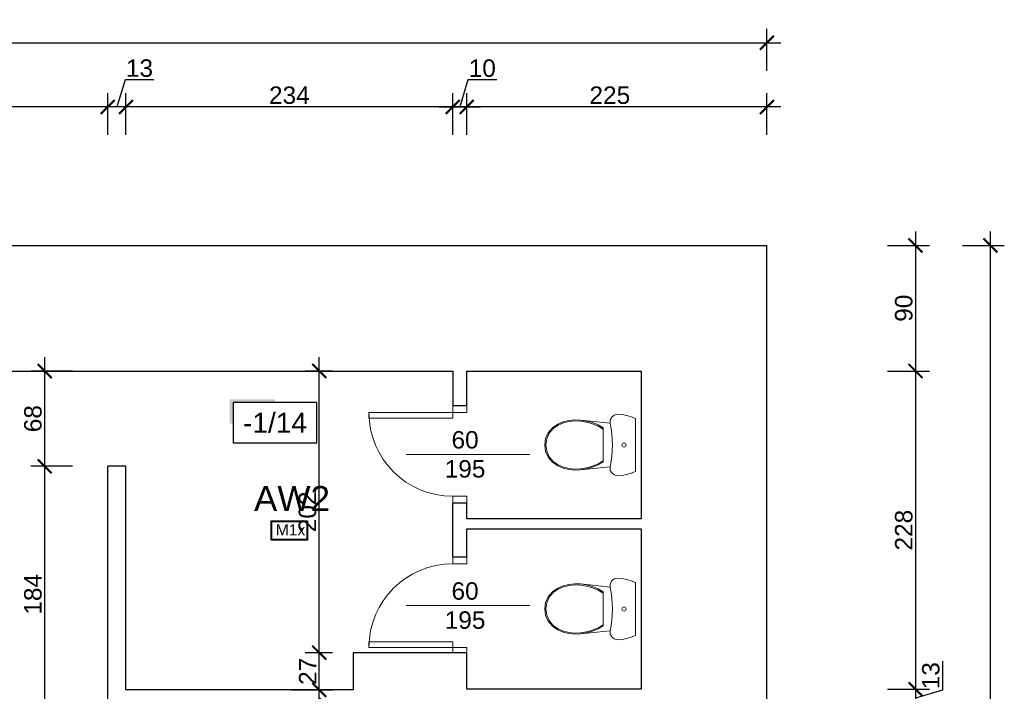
# Model space of a CAD drawing. Header units: millimetres. Extents: x 2709036 to 2756280, y 168165 to 192362.
# Tile 41 of 192: x 2711418 to 2712123, y 191676 to 192157. Entities that reach past the tile are written whole.
import ezdxf
from ezdxf.enums import TextEntityAlignment as Align

# ---------------------------------------------------------------- set-up
doc = ezdxf.new("R2010")
doc.units = ezdxf.units.MM
doc.header["$MEASUREMENT"] = 0
doc.set_wipeout_variables(frame=1)
doc.layers.add('6 - OPISY', color=7, linetype='Continuous')
doc.layers.add('Oświetlenie awaryjne', color=1, linetype='Continuous')
for name, color, linetype, lineweight in [('__MAZ_OPIS_STOLARKA', 7, 'Continuous', 0), ('__MAZ_STOLARKA DRZWIOWA ISTN', 7, 'Continuous', 9), ('__MAZ_WYMIARY', 7, 'Continuous', 9), ('__MAZ_ŚCIANY ISTNIEJĄCE', 7, 'Continuous', 30), ('Meble i wyposażenie', 8, 'Continuous', 5)]:
    doc.layers.add(name, color=color, linetype=linetype, lineweight=lineweight)
doc.styles.add('Arial', font='arial.ttf')
doc.styles.add('Dimensions', font='arial.ttf')
doc.styles.add('Malanow_1_100', font='isocpeur.ttf')
doc.styles.get("Standard").update_dxf_attribs({"font": 'arial.ttf'})
doc.styles.add('styl1', font='arial.ttf')
doc.dimstyles.new('100', dxfattribs={"dimtxt": 10, "dimasz": 10, "dimexe": 18, "dimexo": 15, "dimgap": 9, "dimtad": 1, "dimdec": 1, "dimrnd": 0.5, "dimdsep": 46, "dimtxsty": 'Dimensions', "dimblk": 'ARCHTICK', "dimcen": 9, "dimdle": 10, "dimadec": 1, "dimazin": 2, "dimtfac": 1, "dimtdec": 4, "dimtofl": 0, "dimtmove": 2, "dimatfit": 3, "dimfxl": 1, "dimtolj": 1, "dimtzin": 0, "dimarcsym": 0})

# ---------------------------------------------------------------- blocks, each defined once
blk = doc.blocks.new('WC DP')
at = {"color": 0, "lineweight": -2, "ltscale": 14728.445072}
blk.add_wipeout([(-188.9, -40.9), (-202.4, -71.6), (-212.1, -103.8), (-218, -136.8), (-220, -170.4), (-214.9, -193.1), (-200.5, -211.4), (-179.6, -221.8), (-156.3, -222.3), (-117.6, -215.4), (-78.5, -210.5), (-39.3, -207.6), (0, -206.6), (39.3, -207.6), (78.5, -210.5), (117.6, -215.4), (156.3, -222.3), (179.6, -221.8), (200.5, -211.4), (214.9, -193.1), (220, -170.4), (218, -136.8), (212.1, -103.8), (202.4, -71.6), (188.9, -40.9)], dxfattribs=at).dxf.layer = 'Meble i wyposażenie'
at = {"layer": 'Meble i wyposażenie', "color": 0, "lineweight": -2}
for p, q in [((-188.9, -40.9), (-202.4, -71.6)), ((188.9, -40.9), (-188.9, -40.9)), ((202.4, -71.6), (188.9, -40.9)), ((-218, -136.8), (-220, -170.4)), ((-212.1, -103.8), (-218, -136.8)), ((-202.4, -71.6), (-212.1, -103.8)), ((212.1, -103.8), (202.4, -71.6)), ((218, -136.8), (212.1, -103.8)), ((220, -170.4), (218, -136.8)), ((-220, -170.4), (-214.9, -193.1)), ((214.9, -193.1), (220, -170.4))]:
    blk.add_line(p, q, dxfattribs=at)
blk.add_circle((0, -123.5), 15, dxfattribs=at)
at = {"color": 0, "lineweight": -2, "ltscale": 9083.641401}
blk.add_wipeout([(-122.1, -271.6), (122.1, -271.6), (143.3, -309.5), (160, -349.5), (171.9, -391.1), (179, -433.9), (156.3, -222.3), (117.6, -215.4), (78.5, -210.5), (39.3, -207.6), (0, -206.6), (-39.3, -207.6), (-78.5, -210.5), (-117.6, -215.4), (-156.3, -222.3), (-179, -433.9), (-171.9, -391.1), (-160, -349.5), (-143.3, -309.5)], dxfattribs=at).dxf.layer = 'Meble i wyposażenie'
at = {"layer": 'Meble i wyposażenie', "color": 0, "lineweight": -2}
for p, q in [((-214.9, -193.1), (-200.5, -211.4)), ((-200.5, -211.4), (-179.6, -221.8)), ((179.6, -221.8), (200.5, -211.4)), ((200.5, -211.4), (214.9, -193.1)), ((-179.6, -221.8), (-156.3, -222.3)), ((156.3, -222.3), (179.6, -221.8))]:
    blk.add_line(p, q, dxfattribs=at)
blk.add_ellipse((0, -988.7), major_axis=(785, 0), ratio=0.9963, start_param=1.370375, end_param=1.771221, dxfattribs=at)
at = {"color": 0, "lineweight": -2, "ltscale": 8188.801298}
blk.add_wipeout([(123.5, -636.5), (149.4, -598.7), (165.6, -559.3), (176, -518.3), (180.5, -476.2), (179, -433.9), (171.6, -389.9), (159, -347), (141.5, -306), (117.1, -263.7), (-117.1, -263.7), (-141.5, -306), (-159, -347), (-171.6, -389.9), (-179, -433.9), (-180.5, -476.2), (-176, -518.3), (-165.6, -559.3), (-149.4, -598.7), (-123.5, -636.5), (-88, -665.9), (-45.7, -684.5), (0, -690.9), (45.7, -684.5), (88, -665.9)], dxfattribs=at).dxf.layer = 'Meble i wyposażenie'
at = {"layer": 'Meble i wyposażenie', "color": 0, "lineweight": -2}
for p, q in [((-156.3, -222.3), (-179, -433.9)), ((-122.1, -271.6), (-143.3, -309.5)), ((-112.5, -271.6), (-134.3, -309.5)), ((122.1, -271.6), (-122.1, -271.6)), ((134.3, -309.5), (112.5, -271.6)), ((143.3, -309.5), (122.1, -271.6)), ((179, -433.9), (156.3, -222.3)), ((-160, -349.5), (-171.9, -391.1)), ((-151.5, -349.7), (-163.8, -391.6)), ((-143.3, -309.5), (-160, -349.5)), ((-134.3, -309.5), (-151.5, -349.7)), ((151.5, -349.7), (134.3, -309.5)), ((160, -349.5), (143.3, -309.5)), ((163.8, -391.6), (151.5, -349.7)), ((171.9, -391.1), (160, -349.5)), ((-171.9, -391.1), (-179, -433.9)), ((-163.8, -391.6), (-171, -434.7)), ((171, -434.7), (163.8, -391.6)), ((179, -433.9), (171.9, -391.1)), ((-179, -433.9), (-180.6, -476.2)), ((-180.6, -476.2), (-176.1, -518.3)), ((-171, -434.7), (-172.5, -475.9)), ((-172.5, -475.9), (-168.1, -516.9)), ((168.1, -516.9), (172.5, -475.9)), ((172.5, -475.9), (171, -434.7)), ((176.1, -518.3), (180.6, -476.2)), ((180.6, -476.2), (179, -433.9)), ((-176.1, -518.3), (-165.7, -559.3)), ((-168.1, -516.9), (-158, -556.8)), ((-165.7, -559.3), (-149.5, -598.5)), ((-158, -556.8), (-142.3, -594.9)), ((142.3, -594.9), (158, -556.8)), ((149.5, -598.5), (165.7, -559.3)), ((158, -556.8), (168.1, -516.9)), ((165.7, -559.3), (176.1, -518.3)), ((-149.5, -598.5), (-123.5, -636.5)), ((-142.3, -594.9), (-117.5, -631.1)), ((-117.5, -631.1), (-83.7, -659.1)), ((83.7, -659.1), (117.5, -631.1)), ((117.5, -631.1), (142.3, -594.9)), ((123.5, -636.5), (149.5, -598.5)), ((-123.5, -636.5), (-88, -665.9)), ((-88, -665.9), (-45.7, -684.5)), ((-83.7, -659.1), (-43.5, -676.8)), ((-45.7, -684.5), (0, -690.9)), ((-43.5, -676.8), (0, -682.8)), ((0, -682.8), (43.5, -676.8)), ((0, -690.9), (45.7, -684.5)), ((43.5, -676.8), (83.7, -659.1)), ((45.7, -684.5), (88, -665.9)), ((88, -665.9), (123.5, -636.5))]:
    blk.add_line(p, q, dxfattribs=at)
blk = doc.blocks.new('*U9')
at = {"ltscale": 10}
blk.add_hatch(color=256, dxfattribs=at).paths.add_polyline_path([(0, 26), (-25, 26), (-27, 26), (-27, 11.46), (-25, 11.46), (-25, 24), (0, 24)])
blk.add_lwpolyline([(-25, 0), (25, 0), (25, 24), (-25, 24)], close=True, dxfattribs=at)
at = {"layer": '6 - OPISY'}
for tag, p in [('NRPOM', (0, 6)), ('WYSPOM', (3.39, -15.66))]:
    blk.add_attdef(tag, text='', height=12, dxfattribs=at).set_placement(p, align=Align.CENTER)
blk = doc.blocks.new('_ArchTick')
at = {"color": 0, "linetype": 'ByBlock', "const_width": 0.15}
blk.add_lwpolyline([(-0.5, -0.5), (0.5, 0.5)], dxfattribs=at)
blk = doc.blocks.new('*D769')
at = {"layer": '__MAZ_WYMIARY', "color": 0, "lineweight": -2}
for p, q in [((2709154, 192120.25), (2709154, 192150.25)), ((2711953, 192120.25), (2711953, 192150.25)), ((2709144, 192140.25), (2711963, 192140.25))]:
    blk.add_line(p, q, dxfattribs=at)
at = {"layer": 'Defpoints', "color": 0, "lineweight": 30}
for p in [(2711953, 192140.25), (2709154, 191995.08), (2711953, 191995.08)]:
    blk.add_point(p, dxfattribs=at)
at = {"layer": '__MAZ_WYMIARY', "color": 0, "lineweight": -2, "xscale": 10, "yscale": 10, "zscale": 10, "rotation": 180}
blk.add_blockref('_ArchTick', (2709154, 192140.25), dxfattribs=at)
at = {"layer": '__MAZ_WYMIARY', "color": 0, "lineweight": -2, "xscale": 10, "yscale": 10, "zscale": 10}
blk.add_blockref('_ArchTick', (2711953, 192140.25), dxfattribs=at)
at = {"layer": '__MAZ_WYMIARY', "color": 0, "lineweight": 5, "insert": (2710553.5, 192148.63), "char_height": 12.5, "attachment_point": 5, "style": 'Arial'}
blk.add_mtext('\\A1;2799', dxfattribs=at)
blk = doc.blocks.new('*D770')
at = {"layer": '__MAZ_WYMIARY', "color": 0, "lineweight": -2}
for p, q in [((2711728, 192074.28), (2711728, 192104.28)), ((2711953, 192074.28), (2711953, 192104.28)), ((2711963, 192094.28), (2711718, 192094.28))]:
    blk.add_line(p, q, dxfattribs=at)
at = {"layer": 'Defpoints', "color": 0, "lineweight": 30}
for p in [(2711728, 192094.28), (2711953, 191995.08), (2711728, 191905.08)]:
    blk.add_point(p, dxfattribs=at)
at = {"layer": '__MAZ_WYMIARY', "color": 0, "lineweight": -2, "xscale": 10, "yscale": 10, "zscale": 10, "rotation": 180}
blk.add_blockref('_ArchTick', (2711728, 192094.28), dxfattribs=at)
at = {"layer": '__MAZ_WYMIARY', "color": 0, "lineweight": -2, "xscale": 10, "yscale": 10, "zscale": 10}
blk.add_blockref('_ArchTick', (2711953, 192094.28), dxfattribs=at)
at = {"layer": '__MAZ_WYMIARY', "color": 0, "lineweight": 5, "insert": (2711840.5, 192102.66), "char_height": 12.5, "attachment_point": 5, "style": 'Arial'}
blk.add_mtext('\\A1;225', dxfattribs=at)
blk = doc.blocks.new('*D771')
at = {"layer": '__MAZ_WYMIARY', "color": 0, "lineweight": -2}
for p, q in [((2711738.81, 192113.66), (2711733, 192094.28)), ((2711759.5, 192113.66), (2711738.81, 192113.66)), ((2711728, 192074.28), (2711728, 192104.28)), ((2711738, 192074.28), (2711738, 192104.28)), ((2711718, 192094.28), (2711748, 192094.28))]:
    blk.add_line(p, q, dxfattribs=at)
at = {"layer": 'Defpoints', "color": 0, "lineweight": 30}
for p in [(2711738, 192094.28), (2711728, 191905.08), (2711738, 191905.08)]:
    blk.add_point(p, dxfattribs=at)
at = {"layer": '__MAZ_WYMIARY', "color": 0, "lineweight": -2, "xscale": 10, "yscale": 10, "zscale": 10, "rotation": 180}
blk.add_blockref('_ArchTick', (2711728, 192094.28), dxfattribs=at)
at = {"layer": '__MAZ_WYMIARY', "color": 0, "lineweight": -2, "xscale": 10, "yscale": 10, "zscale": 10}
blk.add_blockref('_ArchTick', (2711738, 192094.28), dxfattribs=at)
at = {"layer": '__MAZ_WYMIARY', "color": 0, "lineweight": 5, "insert": (2711749.16, 192122.04), "char_height": 12.5, "attachment_point": 5, "style": 'Arial'}
blk.add_mtext('\\A1;10', dxfattribs=at)
blk = doc.blocks.new('*D772')
at = {"layer": '__MAZ_WYMIARY', "color": 0, "lineweight": -2}
for p, q in [((2711738.81, 192113.66), (2711733, 192094.28)), ((2711759.5, 192113.66), (2711738.81, 192113.66)), ((2711728, 192074.28), (2711728, 192104.28)), ((2711738, 192074.28), (2711738, 192104.28)), ((2711748, 192094.28), (2711718, 192094.28))]:
    blk.add_line(p, q, dxfattribs=at)
at = {"layer": 'Defpoints', "color": 0, "lineweight": 30}
for p in [(2711728, 192094.28), (2711728, 191905.08), (2711738, 191905.08)]:
    blk.add_point(p, dxfattribs=at)
at = {"layer": '__MAZ_WYMIARY', "color": 0, "lineweight": -2, "xscale": 10, "yscale": 10, "zscale": 10, "rotation": 180}
blk.add_blockref('_ArchTick', (2711728, 192094.28), dxfattribs=at)
at = {"layer": '__MAZ_WYMIARY', "color": 0, "lineweight": -2, "xscale": 10, "yscale": 10, "zscale": 10}
blk.add_blockref('_ArchTick', (2711738, 192094.28), dxfattribs=at)
at = {"layer": '__MAZ_WYMIARY', "color": 0, "lineweight": 5, "insert": (2711749.16, 192122.04), "char_height": 12.5, "attachment_point": 5, "style": 'Arial'}
blk.add_mtext('\\A1;10', dxfattribs=at)
blk = doc.blocks.new('*D773')
at = {"layer": '__MAZ_WYMIARY', "color": 0, "lineweight": -2}
for p, q in [((2711494, 192074.28), (2711494, 192104.28)), ((2711728, 192074.28), (2711728, 192104.28)), ((2711738, 192094.28), (2711484, 192094.28))]:
    blk.add_line(p, q, dxfattribs=at)
at = {"layer": 'Defpoints', "color": 0, "lineweight": 30}
for p in [(2711494, 192094.28), (2711728, 191905.08), (2711494, 191836.84)]:
    blk.add_point(p, dxfattribs=at)
at = {"layer": '__MAZ_WYMIARY', "color": 0, "lineweight": -2, "xscale": 10, "yscale": 10, "zscale": 10, "rotation": 180}
blk.add_blockref('_ArchTick', (2711494, 192094.28), dxfattribs=at)
at = {"layer": '__MAZ_WYMIARY', "color": 0, "lineweight": -2, "xscale": 10, "yscale": 10, "zscale": 10}
blk.add_blockref('_ArchTick', (2711728, 192094.28), dxfattribs=at)
at = {"layer": '__MAZ_WYMIARY', "color": 0, "lineweight": 5, "insert": (2711611, 192102.67), "char_height": 12.5, "attachment_point": 5, "style": 'Arial'}
blk.add_mtext('\\A1;234', dxfattribs=at)
blk = doc.blocks.new('*D774')
at = {"layer": '__MAZ_WYMIARY', "color": 0, "lineweight": -2}
for p, q in [((2711493.31, 192113.67), (2711487.5, 192094.28)), ((2711514.04, 192113.67), (2711493.31, 192113.67)), ((2711481, 192074.28), (2711481, 192104.28)), ((2711494, 192074.28), (2711494, 192104.28)), ((2711504, 192094.28), (2711471, 192094.28))]:
    blk.add_line(p, q, dxfattribs=at)
at = {"layer": 'Defpoints', "color": 0, "lineweight": 30}
for p in [(2711481, 192094.28), (2711481, 191836.84), (2711494, 191836.84)]:
    blk.add_point(p, dxfattribs=at)
at = {"layer": '__MAZ_WYMIARY', "color": 0, "lineweight": -2, "xscale": 10, "yscale": 10, "zscale": 10, "rotation": 180}
blk.add_blockref('_ArchTick', (2711481, 192094.28), dxfattribs=at)
at = {"layer": '__MAZ_WYMIARY', "color": 0, "lineweight": -2, "xscale": 10, "yscale": 10, "zscale": 10}
blk.add_blockref('_ArchTick', (2711494, 192094.28), dxfattribs=at)
at = {"layer": '__MAZ_WYMIARY', "color": 0, "lineweight": 5, "insert": (2711503.68, 192122.05), "char_height": 12.5, "attachment_point": 5, "style": 'Arial'}
blk.add_mtext('\\A1;13', dxfattribs=at)
blk = doc.blocks.new('*D775')
at = {"layer": '__MAZ_WYMIARY', "color": 0, "lineweight": -2}
for p, q in [((2711261, 192074.28), (2711261, 192104.28)), ((2711481, 192074.28), (2711481, 192104.28)), ((2711491, 192094.28), (2711251, 192094.28))]:
    blk.add_line(p, q, dxfattribs=at)
at = {"layer": 'Defpoints', "color": 0, "lineweight": 30}
for p in [(2711261, 192094.28), (2711261, 191905.08), (2711481, 191836.84)]:
    blk.add_point(p, dxfattribs=at)
at = {"layer": '__MAZ_WYMIARY', "color": 0, "lineweight": -2, "xscale": 10, "yscale": 10, "zscale": 10, "rotation": 180}
blk.add_blockref('_ArchTick', (2711261, 192094.28), dxfattribs=at)
at = {"layer": '__MAZ_WYMIARY', "color": 0, "lineweight": -2, "xscale": 10, "yscale": 10, "zscale": 10}
blk.add_blockref('_ArchTick', (2711481, 192094.28), dxfattribs=at)
at = {"layer": '__MAZ_WYMIARY', "color": 0, "lineweight": 5, "insert": (2711371, 192102.66), "char_height": 12.5, "attachment_point": 5, "style": 'Arial'}
blk.add_mtext('\\A1;220', dxfattribs=at)
blk = doc.blocks.new('*D810')
at = {"layer": '__MAZ_WYMIARY', "color": 0, "lineweight": -2}
for p, q in [((2712059.4, 192005.08), (2712059.4, 191895.08)), ((2712039.4, 191995.08), (2712069.4, 191995.08)), ((2712039.4, 191905.08), (2712069.4, 191905.08))]:
    blk.add_line(p, q, dxfattribs=at)
at = {"layer": 'Defpoints', "color": 0, "lineweight": 30}
for p in [(2711953, 191995.08), (2711863, 191905.08), (2712059.4, 191905.08)]:
    blk.add_point(p, dxfattribs=at)
at = {"layer": '__MAZ_WYMIARY', "color": 0, "lineweight": -2, "xscale": 10, "yscale": 10, "zscale": 10}
for p, rotation in [((2712059.4, 191995.08), 90), ((2712059.4, 191905.08), 270)]:
    blk.add_blockref('_ArchTick', p, dxfattribs=dict(at, rotation=rotation))
at = {"layer": '__MAZ_WYMIARY', "color": 0, "lineweight": 5, "insert": (2712051.02, 191950.08), "char_height": 12.5, "attachment_point": 5, "rotation": 90, "style": 'Arial'}
blk.add_mtext('\\A1;90', dxfattribs=at)
blk = doc.blocks.new('*D811')
at = {"layer": '__MAZ_WYMIARY', "color": 0, "lineweight": -2}
for p, q in [((2712059.4, 191915.08), (2712059.4, 191667.08)), ((2712039.4, 191905.08), (2712069.4, 191905.08)), ((2712039.4, 191677.08), (2712069.4, 191677.08))]:
    blk.add_line(p, q, dxfattribs=at)
at = {"layer": 'Defpoints', "color": 0, "lineweight": 30}
for p in [(2711863, 191905.08), (2711863, 191677.08), (2712059.4, 191677.08)]:
    blk.add_point(p, dxfattribs=at)
at = {"layer": '__MAZ_WYMIARY', "color": 0, "lineweight": -2, "xscale": 10, "yscale": 10, "zscale": 10}
for p, rotation in [((2712059.4, 191905.08), 90), ((2712059.4, 191677.08), 270)]:
    blk.add_blockref('_ArchTick', p, dxfattribs=dict(at, rotation=rotation))
at = {"layer": '__MAZ_WYMIARY', "color": 0, "lineweight": 5, "insert": (2712051.02, 191791.08), "char_height": 12.5, "attachment_point": 5, "rotation": 90, "style": 'Arial'}
blk.add_mtext('\\A1;228', dxfattribs=at)
blk = doc.blocks.new('*D812')
at = {"layer": '__MAZ_WYMIARY', "color": 0, "lineweight": -2}
for p, q in [((2712078.79, 191697.12), (2712078.79, 191676.39)), ((2712059.4, 191687.08), (2712059.4, 191654.08)), ((2712039.4, 191677.08), (2712069.4, 191677.08)), ((2712078.79, 191676.39), (2712059.4, 191670.58)), ((2712039.4, 191664.08), (2712069.4, 191664.08))]:
    blk.add_line(p, q, dxfattribs=at)
at = {"layer": 'Defpoints', "color": 0, "lineweight": 30}
for p in [(2711863, 191677.08), (2711863, 191664.08), (2712059.4, 191664.08)]:
    blk.add_point(p, dxfattribs=at)
at = {"layer": '__MAZ_WYMIARY', "color": 0, "lineweight": -2, "xscale": 10, "yscale": 10, "zscale": 10}
for p, rotation in [((2712059.4, 191677.08), 90), ((2712059.4, 191664.08), 270)]:
    blk.add_blockref('_ArchTick', p, dxfattribs=dict(at, rotation=rotation))
at = {"layer": '__MAZ_WYMIARY', "color": 0, "lineweight": 5, "insert": (2712070.4, 191686.76), "char_height": 12.5, "attachment_point": 5, "rotation": 90, "style": 'Arial'}
blk.add_mtext('\\A1;13', dxfattribs=at)
blk = doc.blocks.new('*D828')
at = {"layer": '__MAZ_WYMIARY', "color": 0, "lineweight": -2}
for p, q in [((2712112.99, 190691.08), (2712112.99, 192005.08)), ((2712092.99, 191995.08), (2712122.99, 191995.08)), ((2712092.99, 190701.08), (2712122.99, 190701.08))]:
    blk.add_line(p, q, dxfattribs=at)
at = {"layer": 'Defpoints', "color": 0, "lineweight": 30}
for p in [(2711953, 191995.08), (2712112.99, 191995.08), (2711953, 190701.08)]:
    blk.add_point(p, dxfattribs=at)
at = {"layer": '__MAZ_WYMIARY', "color": 0, "lineweight": -2, "xscale": 10, "yscale": 10, "zscale": 10}
for p, rotation in [((2712112.99, 191995.08), 90), ((2712112.99, 190701.08), 270)]:
    blk.add_blockref('_ArchTick', p, dxfattribs=dict(at, rotation=rotation))
at = {"layer": '__MAZ_WYMIARY', "color": 0, "lineweight": 5, "insert": (2712104.6, 191348.08), "char_height": 12.5, "attachment_point": 5, "rotation": 90, "style": 'Arial'}
blk.add_mtext('\\A1;1294', dxfattribs=at)
blk = doc.blocks.new('*D842')
at = {"layer": '__MAZ_WYMIARY', "color": 0, "lineweight": -2}
for p, q in [((2711632.39, 191654.58), (2711632.39, 191686.58)), ((2711612.39, 191676.58), (2711642.39, 191676.58)), ((2711658.45, 191650.28), (2711632.39, 191670.58)), ((2711612.39, 191664.58), (2711642.39, 191664.58)), ((2711658.45, 191629.68), (2711658.45, 191650.28))]:
    blk.add_line(p, q, dxfattribs=at)
at = {"layer": 'Defpoints', "color": 0, "lineweight": 30}
for p in [(2711494.06, 191676.58), (2711632.39, 191676.58), (2711494.06, 191664.58)]:
    blk.add_point(p, dxfattribs=at)
at = {"layer": '__MAZ_WYMIARY', "color": 0, "lineweight": -2, "xscale": 10, "yscale": 10, "zscale": 10}
for p, rotation in [((2711632.39, 191676.58), 90), ((2711632.39, 191664.58), 270)]:
    blk.add_blockref('_ArchTick', p, dxfattribs=dict(at, rotation=rotation))
at = {"layer": '__MAZ_WYMIARY', "color": 0, "lineweight": 5, "insert": (2711650.18, 191639.98), "char_height": 12.5, "attachment_point": 5, "rotation": 90, "style": 'Arial'}
blk.add_mtext('\\A1;12', dxfattribs=at)
blk = doc.blocks.new('*D843')
at = {"layer": '__MAZ_WYMIARY', "color": 0, "lineweight": -2}
for p, q in [((2711632.39, 191666.58), (2711632.39, 191713.25)), ((2711641.8, 191703.25), (2711622.39, 191703.25)), ((2711641.8, 191676.58), (2711622.39, 191676.58))]:
    blk.add_line(p, q, dxfattribs=at)
at = {"layer": 'Defpoints', "color": 0, "lineweight": 30}
for p in [(2711632.39, 191703.25), (2711656.8, 191703.25), (2711656.8, 191676.58)]:
    blk.add_point(p, dxfattribs=at)
at = {"layer": '__MAZ_WYMIARY', "color": 0, "lineweight": -2, "xscale": 10, "yscale": 10, "zscale": 10}
for p, rotation in [((2711632.39, 191703.25), 90), ((2711632.39, 191676.58), 270)]:
    blk.add_blockref('_ArchTick', p, dxfattribs=dict(at, rotation=rotation))
at = {"layer": '__MAZ_WYMIARY', "color": 0, "lineweight": 5, "insert": (2711624.12, 191689.91), "char_height": 12.5, "attachment_point": 5, "rotation": 90, "style": 'Arial'}
blk.add_mtext('\\A1;27', dxfattribs=at)
blk = doc.blocks.new('*D844')
at = {"layer": '__MAZ_WYMIARY', "color": 0, "lineweight": -2}
for p, q in [((2711632.39, 191693.25), (2711632.39, 191915.08)), ((2711641.8, 191905.08), (2711622.39, 191905.08)), ((2711641.8, 191703.25), (2711622.39, 191703.25))]:
    blk.add_line(p, q, dxfattribs=at)
at = {"layer": 'Defpoints', "color": 0, "lineweight": 30}
for p in [(2711632.39, 191905.08), (2711656.8, 191905.08), (2711656.8, 191703.25)]:
    blk.add_point(p, dxfattribs=at)
at = {"layer": '__MAZ_WYMIARY', "color": 0, "lineweight": -2, "xscale": 10, "yscale": 10, "zscale": 10}
for p, rotation in [((2711632.39, 191905.08), 90), ((2711632.39, 191703.25), 270)]:
    blk.add_blockref('_ArchTick', p, dxfattribs=dict(at, rotation=rotation))
at = {"layer": '__MAZ_WYMIARY', "color": 0, "lineweight": 5, "insert": (2711624.01, 191804.16), "char_height": 12.5, "attachment_point": 5, "rotation": 90, "style": 'Arial'}
blk.add_mtext('\\A1;202', dxfattribs=at)
blk = doc.blocks.new('*D850')
at = {"layer": '__MAZ_WYMIARY', "color": 0, "lineweight": -2}
for p, q in [((2711389.82, 191541.58), (2711389.82, 191915.08)), ((2711409.82, 191905.08), (2711379.82, 191905.08)), ((2711409.82, 191551.58), (2711379.82, 191551.58))]:
    blk.add_line(p, q, dxfattribs=at)
at = {"layer": 'Defpoints', "color": 0, "lineweight": 30}
for p in [(2711389.82, 191905.08), (2711481, 191905.08), (2711481, 191551.58)]:
    blk.add_point(p, dxfattribs=at)
at = {"layer": '__MAZ_WYMIARY', "color": 0, "lineweight": -2, "xscale": 10, "yscale": 10, "zscale": 10}
for p, rotation in [((2711389.82, 191905.08), 90), ((2711389.82, 191551.58), 270)]:
    blk.add_blockref('_ArchTick', p, dxfattribs=dict(at, rotation=rotation))
at = {"layer": '__MAZ_WYMIARY', "color": 0, "lineweight": 5, "insert": (2711381.43, 191728.33), "char_height": 12.5, "attachment_point": 5, "rotation": 90, "style": 'Arial'}
blk.add_mtext('\\A1;354', dxfattribs=at)
blk = doc.blocks.new('*D853')
at = {"layer": '__MAZ_WYMIARY', "color": 0, "lineweight": -2}
for p, q in [((2711435.82, 191643.36), (2711435.82, 191846.84)), ((2711455.82, 191836.84), (2711425.82, 191836.84)), ((2711455.82, 191653.36), (2711425.82, 191653.36))]:
    blk.add_line(p, q, dxfattribs=at)
at = {"layer": 'Defpoints', "color": 0, "lineweight": 30}
for p in [(2711435.82, 191836.84), (2711480.94, 191836.84), (2711480.94, 191653.36)]:
    blk.add_point(p, dxfattribs=at)
at = {"layer": '__MAZ_WYMIARY', "color": 0, "lineweight": -2, "xscale": 10, "yscale": 10, "zscale": 10}
for p, rotation in [((2711435.82, 191836.84), 90), ((2711435.82, 191653.36), 270)]:
    blk.add_blockref('_ArchTick', p, dxfattribs=dict(at, rotation=rotation))
at = {"layer": '__MAZ_WYMIARY', "color": 0, "lineweight": 5, "insert": (2711427.43, 191745.1), "char_height": 12.5, "attachment_point": 5, "rotation": 90, "style": 'Arial'}
blk.add_mtext('\\A1;184', dxfattribs=at)
blk = doc.blocks.new('*D854')
at = {"layer": '__MAZ_WYMIARY', "color": 0, "lineweight": -2}
for p, q in [((2711435.82, 191826.84), (2711435.82, 191915.08)), ((2711455.82, 191905.08), (2711425.82, 191905.08)), ((2711455.82, 191836.84), (2711425.82, 191836.84))]:
    blk.add_line(p, q, dxfattribs=at)
at = {"layer": 'Defpoints', "color": 0, "lineweight": 30}
for p in [(2711435.82, 191905.08), (2711481, 191905.08), (2711480.87, 191836.84)]:
    blk.add_point(p, dxfattribs=at)
at = {"layer": '__MAZ_WYMIARY', "color": 0, "lineweight": -2, "xscale": 10, "yscale": 10, "zscale": 10}
for p, rotation in [((2711435.82, 191905.08), 90), ((2711435.82, 191836.84), 270)]:
    blk.add_blockref('_ArchTick', p, dxfattribs=dict(at, rotation=rotation))
at = {"layer": '__MAZ_WYMIARY', "color": 0, "lineweight": 5, "insert": (2711427.43, 191870.96), "char_height": 12.5, "attachment_point": 5, "rotation": 90, "style": 'Arial'}
blk.add_mtext('\\A1;68', dxfattribs=at)
blk = doc.blocks.new('*U720')
at = {"layer": 'Oświetlenie awaryjne'}
h = blk.add_hatch(color=256, dxfattribs=at)
h.paths.add_polyline_path([(-13, 7), (13, 7), (13, -7), (-13, -7)])
h.paths.add_polyline_path([(-12.5, 6.5), (12.5, 6.5), (12.5, -6.5), (-12.5, -6.5)], flags=16)
at = {"layer": 'Oświetlenie awaryjne', "linetype": 'ByBlock'}
for p, q in [((-12.5, 6.5), (12.5, 6.5)), ((-12.5, -6.5), (-12.5, 6.5)), ((12.5, 6.5), (12.5, -6.5)), ((12.5, -6.5), (-12.5, -6.5))]:
    blk.add_line(p, q, dxfattribs=at)
blk.add_lwpolyline([(-13, 7), (13, 7), (13, -7), (-13, -7)], close=True, dxfattribs=at)
at = {"layer": 'Oświetlenie awaryjne', "attachment_point": 1, "style": 'Malanow_1_100'}
for s, insert, char_height in [('{\\fArial|b0|i0|c238|p34;AW2}', (-25.34, 31.85), 18), ('{\\fArial|b0|i0|c238|p34;M1x}', (-9.68, 4.41), 8)]:
    blk.add_mtext_dynamic_manual_height_columns(s, width=42.9792, gutter_width=669.53, heights=[0], dxfattribs=dict(at, insert=insert, char_height=char_height))

msp = doc.modelspace()

# ---------------------------------------------------------------- linework, layer by layer
at = {"layer": '__MAZ_OPIS_STOLARKA', "color": 252}
for points in [[(2711694.55, 191845.31), (2711783.27, 191845.31)], [(2711694.55, 191736.97), (2711783.27, 191736.97)]]:
    msp.add_lwpolyline(points, dxfattribs=at)
at = {"layer": '__MAZ_STOLARKA DRZWIOWA ISTN', "color": 252, "linetype": 'Continuous'}
for points in [[(2711738, 191875.31), (2711738, 191880.31), (2711728, 191880.31), (2711728, 191875.31)], [(2711728, 191875.31), (2711728, 191871.31), (2711668, 191871.31), (2711668, 191875.31)], [(2711738, 191815.31), (2711738, 191810.31), (2711728, 191810.31), (2711728, 191815.31)], [(2711738, 191766.97), (2711738, 191771.97), (2711728, 191771.97), (2711728, 191766.97)], [(2711728, 191706.97), (2711728, 191710.97), (2711668, 191710.97), (2711668, 191706.97)], [(2711738, 191706.97), (2711738, 191703.25), (2711728, 191703.25), (2711728, 191706.97)]]:
    msp.add_lwpolyline(points, close=True, dxfattribs=at)
at = {"layer": '__MAZ_STOLARKA DRZWIOWA ISTN', "color": 252, "linetype": 'Continuous', "extrusion": (0, 0, -1)}
msp.add_arc((-2711728, 191875.31), 60, 270, 0, dxfattribs=at)
at = {"layer": '__MAZ_STOLARKA DRZWIOWA ISTN', "color": 252, "linetype": 'Continuous'}
msp.add_arc((2711728, 191706.97), 60, 90, 180, dxfattribs=at)
at = {"layer": '__MAZ_ŚCIANY ISTNIEJĄCE', "color": 252, "ltscale": 15}
for p, q in [((2709154, 191995.08), (2711953, 191995.08)), ((2711953, 190701.08), (2711953, 191995.08)), ((2711261, 191905.08), (2711728, 191905.08)), ((2711728, 191905.08), (2711728, 191880.31)), ((2711738, 191905.08), (2711863, 191905.08)), ((2711738, 191880.31), (2711738, 191905.08)), ((2711863, 191905.08), (2711863, 191799.08)), ((2711728, 191880.31), (2711738, 191880.31)), ((2711494, 191836.84), (2711481, 191836.84)), ((2711481, 191653.36), (2711481, 191836.84)), ((2711494, 191676.58), (2711494, 191836.84)), ((2711738, 191810.31), (2711728, 191810.31)), ((2711728, 191771.97), (2711728, 191810.31)), ((2711738, 191799.08), (2711738, 191810.31)), ((2711863, 191799.08), (2711738, 191799.08)), ((2711738, 191771.97), (2711738, 191792.08)), ((2711738, 191792.08), (2711863, 191792.08)), ((2711863, 191792.08), (2711863, 191677.08)), ((2711728, 191771.97), (2711738, 191771.97)), ((2711738, 191703.25), (2711656.8, 191703.25)), ((2711656.8, 191703.25), (2711656.8, 191676.58)), ((2711738, 191677.08), (2711738, 191703.25)), ((2711656.8, 191676.58), (2711494, 191676.58)), ((2711863, 191677.08), (2711738, 191677.08))]:
    msp.add_line(p, q, dxfattribs=at)

# ---------------------------------------------------------------- block references
at = {"layer": '6 - OPISY', "color": 252, "xscale": 1.2, "yscale": 1.2, "zscale": 1.2}
msp.add_blockref('*U9', (2711600.74, 191853.62), dxfattribs=at).add_auto_attribs({'NRPOM': '-1/14'})
at = {"layer": 'Meble i wyposażenie', "color": 252, "xscale": -0.1, "yscale": 0.1, "zscale": 0.1, "rotation": 270}
for p in [(2711863, 191852.08), (2711863, 191734.58)]:
    msp.add_blockref('WC DP', p, dxfattribs=at)
at = {"layer": 'Oświetlenie awaryjne', "linetype": 'ByBlock'}
msp.add_blockref('*U720', (2711611, 191790.83), dxfattribs=at)

# ---------------------------------------------------------------- texts
at = {"layer": '__MAZ_OPIS_STOLARKA', "color": 252, "char_height": 12.5, "width": 38.3096, "attachment_point": 5, "style": 'styl1'}
for insert in [(2711736.85, 191845.31), (2711736.85, 191736.97)]:
    msp.add_mtext('\\pxqc;60\\P195', dxfattribs=dict(at, insert=insert))

# ---------------------------------------------------------------- dimensions: what is measured, and where the dimension line sits
at = {"layer": '__MAZ_WYMIARY', "color": 252, "lineweight": 5}
for base, p1, p2, picture, middle in [((2711953, 192140.25), (2709154, 191995.08), (2711953, 191995.08), '*D769', (2710553.5, 192148.63)), ((2711481, 192094.28), (2711494, 191836.84), (2711481, 191836.84), '*D774', (2711495.31, 192122.05)), ((2711738, 192094.28), (2711728, 191905.08), (2711738, 191905.08), '*D771', (2711740.81, 192122.04)), ((2711728, 192094.28), (2711738, 191905.08), (2711728, 191905.08), '*D772', (2711740.81, 192122.04)), ((2711261, 192094.28), (2711481, 191836.84), (2711261, 191905.08), '*D775', (2711371, 192102.66)), ((2711494, 192094.28), (2711728, 191905.08), (2711494, 191836.84), '*D773', (2711611, 192102.67)), ((2711728, 192094.28), (2711953, 191995.08), (2711728, 191905.08), '*D770', (2711840.5, 192102.66))]:
    dim = msp.add_linear_dim(base=base, p1=p1, p2=p2, dimstyle='100', override={"dimtxt": 12.5, "dimexe": 10, "dimgap": 2, "dimdec": 0, "dimtxsty": 'Arial', "dimtmove": 1, "dimfxl": 20, "dimfxlon": 1}, dxfattribs=at)
    dim.commit()
    dim.dimension.update_dxf_attribs({"geometry": picture, "text_midpoint": middle})
for base, p1, p2, picture, middle in [((2712059.4, 191905.08), (2711953, 191995.08), (2711863, 191905.08), '*D810', (2712051.02, 191950.08)), ((2712112.99, 191995.08), (2711953, 190701.08), (2711953, 191995.08), '*D828', (2712104.6, 191348.08)), ((2711389.81945537, 191905.0778375), (2711480.99768303, 191551.5778375), (2711480.99768303, 191905.0778375), '*D850', (2711381.43302973, 191728.3278375)), ((2711435.82, 191905.08), (2711480.87, 191836.84), (2711481, 191905.08), '*D854', (2711427.43, 191870.96)), ((2711632.39, 191905.08), (2711656.8, 191703.25), (2711656.8, 191905.08), '*D844', (2711624.01, 191804.16)), ((2712059.4, 191677.08), (2711863, 191905.08), (2711863, 191677.08), '*D811', (2712051.02, 191791.08)), ((2711435.82, 191836.84), (2711480.94, 191653.36), (2711480.94, 191836.84), '*D853', (2711427.43, 191745.1)), ((2711632.39, 191703.25), (2711656.8, 191676.58), (2711656.8, 191703.25), '*D843', (2711624.12, 191689.91)), ((2712059.4, 191664.08), (2711863, 191677.08), (2711863, 191664.08), '*D812', (2712070.4, 191678.39))]:
    dim = msp.add_linear_dim(base=base, p1=p1, p2=p2, angle=90, dimstyle='100', override={"dimtxt": 12.5, "dimexe": 10, "dimgap": 2, "dimdec": 0, "dimtxsty": 'Arial', "dimtmove": 1, "dimfxl": 20, "dimfxlon": 1}, dxfattribs=at)
    dim.commit()
    dim.dimension.update_dxf_attribs({"geometry": picture, "text_midpoint": middle})
dim = msp.add_linear_dim(base=(2711632.39, 191676.58), p1=(2711494.06, 191664.58), p2=(2711494.06, 191676.58), angle=90, dimstyle='100', override={"dimtxt": 12.5, "dimexe": 10, "dimgap": 2, "dimdec": 0, "dimtxsty": 'Arial', "dimtmove": 1, "dimfxl": 20, "dimfxlon": 1}, dxfattribs=at)
dim.commit()
dim.dimension.update_dxf_attribs({"geometry": '*D842', "text_midpoint": (2711658.45, 191648.28), "dimtype": 160})

doc.saveas('drawing.dxf')
